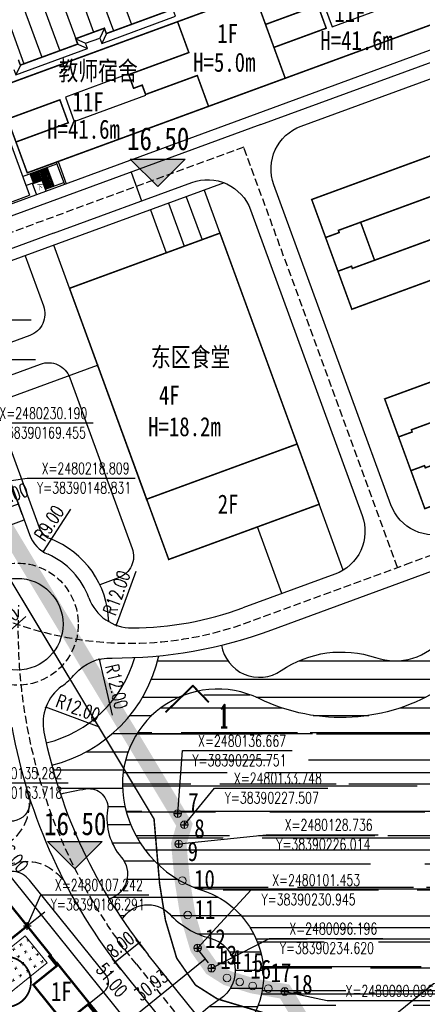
# Model space of a CAD drawing. Extents: x 38389316 to 38391210, y 2479116 to 2480544.
# Tile 46 of 68: x 38390184 to 38390290, y 2480087 to 2480345. Entities that reach past the tile are written whole.
import ezdxf
from ezdxf.enums import TextEntityAlignment as Align

# ---------------------------------------------------------------- set-up
doc = ezdxf.new("R2010")
doc.units = 0
doc.header["$LTSCALE"] = 2
for name, pattern in [('0', [0]), ('CENTER2', [1.125, 0.75, -0.125, 0.125, -0.125]), ('DASH', [0.35, 0.25, -0.1]), ('X2', [10, 8, -2])]:
    doc.linetypes.add(name, pattern=pattern)
doc.layers.get('0').update_dxf_attribs({"linetype": 'CONTINUOUS', "lineweight": 9})
doc.layers.get('Defpoints').update_dxf_attribs({"linetype": 'CONTINUOUS', "lineweight": 9})
for name, color, linetype in [('DIM_COOR', 3, 'CONTINUOUS'), ('DIM_ELEV', 3, 'CONTINUOUS'), ('DIM_SYMB', 3, 'CONTINUOUS'), ('hongxian', 1, 'CONTINUOUS'), ('PUB_TEXT', 7, 'CONTINUOUS'), ('u-road', 4, 'CONTINUOUS'), ('ZJ', 7, 'CONTINUOUS'), ('建筑占地', 3, 'CONTINUOUS'), ('建筑轮廓', 2, 'CONTINUOUS'), ('文字', 7, 'CONTINUOUS'), ('校内道路中线', 1, 'CONTINUOUS'), ('路中线', 7, 'CENTER2'), ('远期建筑', 141, 'CONTINUOUS'), ('远期红线', 30, 'CONTINUOUS'), ('道路', 33, 'CONTINUOUS')]:
    doc.layers.add(name, color=color, linetype=linetype)
for name, color, linetype, lineweight in [('尺寸标注', 7, 'CONTINUOUS', 9), ('屋顶绿化线', 126, 'CONTINUOUS', 9), ('建筑控制线', 6, '0', 9), ('规划坐标', 7, 'CONTINUOUS', 9)]:
    doc.layers.add(name, color=color, linetype=linetype, lineweight=lineweight)
doc.styles.add('-宋体', font='txt', dxfattribs={"width": 0.8})
doc.styles.add('_TCH_DIM', font='SIMPLEX', dxfattribs={"bigfont": 'GBCBIG'})
doc.styles.add('_TCH_LABEL', font='COMPLEX', dxfattribs={"bigfont": 'GBCBIG'})
doc.styles.add('_TCH_LABEL_T3', font='COMPLEX', dxfattribs={"width": 0.705882, "bigfont": 'GBCBIG'})
doc.styles.add('中等线体', font='txt', dxfattribs={"width": 0.8})
doc.styles.add('宋体', font='txt', dxfattribs={"width": 0.8, "height": 8})
doc.dimstyles.new('_TCH_ARCH_M_M&&1', dxfattribs={"dimtxt": 1.275, "dimasz": 0.5, "dimexe": 1.25, "dimexo": 1.5, "dimgap": 0.6125, "dimtad": 1, "dimzin": 1, "dimdsep": 46, "dimtxsty": '_TCH_LABEL_T3', "dimblk": 'ARCHTICK', "dimcen": 0.09, "dimclrt": 7, "dimazin": 2, "dimtfac": 1, "dimtix": 1, "dimtmove": 2, "dimatfit": 3, "dimfxl": 1, "dimtolj": 1, "dimtzin": 0, "dimarcsym": 0})
pattern_1 = [(218.837284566, (31458374325.5, 22143120606.5), (-2232.08987889, 241.01301325), [793.75, -2381.25]), (128.837284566, (31458374265.2, 22143120048.5), (241.01301325, 2232.08987889), [793.75, -2381.25])]

# ---------------------------------------------------------------- blocks, each defined once
blk = doc.blocks.new('_ArchTick')
at = {"color": 0, "linetype": 'ByBlock', "const_width": 0.4}
blk.add_lwpolyline([(-0.5, -0.5), (0.5, 0.5)], dxfattribs=at)
blk = doc.blocks.new('*D94')
at = {"layer": 'Defpoints', "color": 0}
for p in [(38390185.13, 2480106.3), (38390221.91, 2480070.44), (38390217.11, 2480066.57)]:
    blk.add_point(p, dxfattribs=at)
at = {"layer": '尺寸标注', "color": 0, "lineweight": -2}
for p, q in [((38390186.29, 2480107.24), (38390190.9, 2480110.95)), ((38390189.93, 2480110.17), (38390221.91, 2480070.44)), ((38390218.28, 2480067.51), (38390222.88, 2480071.22))]:
    blk.add_line(p, q, dxfattribs=at)
at = {"layer": '尺寸标注', "color": 0, "lineweight": -2, "xscale": 0.5, "yscale": 0.5, "zscale": 0.5}
for p, rotation in [((38390189.93, 2480110.17), 128.8364705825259), ((38390221.91, 2480070.44), 308.8364705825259)]:
    blk.add_blockref('_ArchTick', p, dxfattribs=dict(at, rotation=rotation))
at = {"layer": '尺寸标注', "color": 7, "insert": (38390208.49, 2480093.12), "char_height": 3.5, "attachment_point": 5, "rotation": 308.8365, "style": '_TCH_LABEL_T3'}
blk.add_mtext('\\A1;51.00', dxfattribs=at)
blk = doc.blocks.new('*D95')
at = {"layer": 'Defpoints', "color": 0}
for p in [(38390162.55, 2480134.34), (38390189.93, 2480110.17), (38390185.13, 2480106.3)]:
    blk.add_point(p, dxfattribs=at)
at = {"layer": '尺寸标注', "color": 0, "lineweight": -2}
for p, q in [((38390163.72, 2480135.28), (38390168.33, 2480138.99)), ((38390167.35, 2480138.21), (38390189.93, 2480110.17)), ((38390186.29, 2480107.24), (38390190.9, 2480110.95))]:
    blk.add_line(p, q, dxfattribs=at)
at = {"layer": '尺寸标注', "color": 0, "lineweight": -2, "xscale": 0.5, "yscale": 0.5, "zscale": 0.5}
for p, rotation in [((38390167.35, 2480138.21), 128.8364705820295), ((38390189.93, 2480110.17), 308.8364705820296)]:
    blk.add_blockref('_ArchTick', p, dxfattribs=dict(at, rotation=rotation))
at = {"layer": '尺寸标注', "color": 7, "insert": (38390182.52, 2480125.71), "char_height": 3.5, "attachment_point": 5, "rotation": 308.8365, "style": '_TCH_LABEL_T3'}
blk.add_mtext('\\A1;36.00', dxfattribs=at)
blk = doc.blocks.new('hyvahavb')
at = {"layer": 'DIM_ELEV'}
blk.add_hatch(color=10, dxfattribs=at).paths.add_polyline_path([(-173.18, -4360.83), (-182.18, -4351.83), (-164.18, -4351.83)])
at = {"layer": 'DIM_ELEV', "color": 10}
for p, q in [((-173.18, -4360.83), (-182.18, -4351.83)), ((-182.18, -4351.83), (-164.18, -4351.83)), ((-173.18, -4360.83), (-164.18, -4351.83))]:
    blk.add_line(p, q, dxfattribs=at)
blk = doc.blocks.new('*D137')
at = {"layer": 'Defpoints', "color": 0}
for p in [(38390229.7, 2480102.65), (38390232.97, 2480098.6), (38390205.6, 2480083.25)]:
    blk.add_point(p, dxfattribs=at)
at = {"layer": '尺寸标注', "color": 0, "lineweight": -2}
for p, q in [((38390230.64, 2480101.48), (38390233.75, 2480097.62)), ((38390208.87, 2480079.2), (38390232.97, 2480098.6)), ((38390206.55, 2480082.09), (38390209.65, 2480078.22))]:
    blk.add_line(p, q, dxfattribs=at)
at = {"layer": '尺寸标注', "color": 0, "lineweight": -2, "xscale": 0.5, "yscale": 0.5, "zscale": 0.5}
for p, rotation in [((38390232.97, 2480098.6), 38.83646117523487), ((38390208.87, 2480079.2), 218.8364611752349)]:
    blk.add_blockref('_ArchTick', p, dxfattribs=dict(at, rotation=rotation))
at = {"layer": '尺寸标注', "color": 7, "insert": (38390218.76, 2480091.72), "char_height": 3.5, "attachment_point": 5, "rotation": 38.8365, "style": '_TCH_LABEL_T3'}
blk.add_mtext('\\A1;30.93', dxfattribs=at)
blk = doc.blocks.new('uasiuikahnba')
at = {"layer": '建筑轮廓', "const_width": 0.6, "flags": 128}
for points in [[(0, 138), (0, 134.5), (0.5, 134.5), (0.5, 132.4), (0, 132.4), (0, 128.2), (0.5, 128.2), (0.5, 113.6), (0, 113.6), (0, 113), (8.4, 113), (8.4, 100), (0, 100), (0, 99.5), (0.5, 99.5), (0.5, 96.8), (0, 96.8), (0, 87), (33.6, 87), (33.6, 91.85), (42, 91.85), (42, 87), (75.6, 87), (75.6, 90.5), (75.1, 90.5), (75.1, 92.6), (75.6, 92.6), (75.6, 96.8), (75.1, 96.8), (75.1, 111.4), (75.6, 111.4), (75.6, 112), (67.2, 112), (67.2, 125), (75.6, 125), (75.6, 125.5), (75.1, 125.5), (75.1, 128.2), (75.6, 128.2), (75.6, 138), (42, 138), (42, 133.15), (33.6, 133.15), (33.6, 138)], [(0, 138), (0, 99.5), (0.5, 99.5), (0.5, 96.8), (0, 96.8), (0, 96.8), (0, 96.8), (0, 87), (33.6, 87), (33.6, 91.85), (42, 91.85), (42, 87), (75.6, 87), (75.6, 100), (75.1, 100), (75.1, 111.4), (75.6, 111.4), (75.6, 112), (67.2, 112), (67.2, 125), (75.6, 125), (75.6, 125.5), (75.1, 125.5), (75.1, 128.2), (75.6, 128.2), (75.6, 138), (42, 138), (42, 133.15), (33.6, 133.15), (33.6, 138)], [(46.27, 120.5), (46.27, 125), (20.9, 125), (20.9, 100), (54.7, 100), (54.7, 120.5), (54.7, 120.5), (54.7, 120.5)], [(0, 87), (8.4, 87), (8.4, 51), (0, 51)], [(0, 0), (0, 3.5), (0.5, 3.5), (0.5, 5.6), (0, 5.6), (0, 9.8), (0.5, 9.8), (0.5, 24.4), (0, 24.4), (0, 25), (8.4, 25), (8.4, 38), (0, 38), (0, 38.5), (0.5, 38.5), (0.5, 41.2), (0, 41.2), (0, 51), (33.6, 51), (33.6, 46.15), (42, 46.15), (42, 51), (75.6, 51), (75.6, 47.5), (75.1, 47.5), (75.1, 45.4), (75.6, 45.4), (75.6, 41.2), (75.1, 41.2), (75.1, 26.6), (75.6, 26.6), (75.6, 26), (67.2, 26), (67.2, 13), (75.6, 13), (75.6, 12.5), (75.1, 12.5), (75.1, 9.8), (75.6, 9.8), (75.6, 0), (42, 0), (42, 4.85), (33.6, 4.85), (33.6, 0)], [(0, 0), (0, 38.5), (0.5, 38.5), (0.5, 41.2), (0, 41.2), (0, 41.2), (0, 41.2), (0, 51), (33.6, 51), (33.6, 46.15), (42, 46.15), (42, 51), (75.6, 51), (75.6, 38), (75.1, 38), (75.1, 26.6), (75.6, 26.6), (75.6, 26), (67.2, 26), (67.2, 13), (75.6, 13), (75.6, 12.5), (75.1, 12.5), (75.1, 9.8), (75.6, 9.8), (75.6, 0), (42, 0), (42, 4.85), (33.6, 4.85), (33.6, 0)], [(46.27, 17.5), (46.27, 13), (20.9, 13), (20.9, 38), (54.7, 38), (54.7, 17.5), (54.7, 17.5), (54.7, 17.5)]]:
    blk.add_lwpolyline(points, close=True, dxfattribs=at)
for points in [[(75.6, 125), (75.6, 112)], [(75.6, 26), (75.6, 13)]]:
    blk.add_lwpolyline(points, dxfattribs=at)
blk = doc.blocks.new('A$C27DF3088')
at = {"layer": '远期建筑', "ltscale": 5, "const_width": 0.4, "flags": 128}
for points in [[(0.26, 28.99), (54.53, 48.87), (65.05, 20.14), (10.78, 0.26)], [(0.26, 28.99), (3.9, 19.04), (7.47, 20.34), (7.26, 20.91), (37.5, 31.98), (41.15, 22.03), (10.91, 10.95), (10.7, 11.52), (7.14, 10.21), (10.78, 0.26), (65.05, 20.14), (61.41, 30.09), (57.84, 28.78), (58.05, 28.22), (54.85, 27.05), (53.89, 29.68), (52.58, 29.2), (50.86, 33.89), (52.17, 34.37), (51.21, 37), (54.4, 38.17), (54.61, 37.61), (58.18, 38.92), (54.53, 48.87)], [(13.09, 23.04), (16.73, 13.09), (41.15, 22.03), (37.5, 31.98)]]:
    blk.add_lwpolyline(points, close=True, dxfattribs=at)
blk = doc.blocks.new('*D171')
at = {"layer": 'Defpoints', "color": 0}
for p in [(38390183.68, 2480186.26), (38390174.67, 2480178.33)]:
    blk.add_point(p, dxfattribs=at)
at = {"layer": '尺寸标注', "color": 0, "lineweight": -2}
blk.add_line((38390185.93, 2480188.24), (38390174.67, 2480178.33), dxfattribs=at)
at = {"layer": '尺寸标注', "color": 0, "lineweight": -2, "xscale": 0.5, "yscale": 0.5, "zscale": 0.5, "rotation": 221.3626336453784}
blk.add_blockref('_ArchTick', (38390174.67, 2480178.33), dxfattribs=at)
at = {"layer": '尺寸标注', "color": 7, "insert": (38390178.86, 2480185.68), "char_height": 3.5, "attachment_point": 5, "rotation": 41.3626, "style": '_TCH_LABEL_T3'}
blk.add_mtext('\\A1;R12.00', dxfattribs=at)
blk = doc.blocks.new('*D185')
at = {"layer": 'Defpoints', "color": 0}
for p in [(38390191.19, 2480164.51), (38390202.43, 2480160.33)]:
    blk.add_point(p, dxfattribs=at)
at = {"layer": '尺寸标注', "color": 0, "lineweight": -2}
blk.add_line((38390205.24, 2480159.28), (38390191.19, 2480164.51), dxfattribs=at)
at = {"layer": '尺寸标注', "color": 0, "lineweight": -2, "xscale": 0.5, "yscale": 0.5, "zscale": 0.5, "rotation": 159.6017832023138}
blk.add_blockref('_ArchTick', (38390191.19, 2480164.51), dxfattribs=at)
at = {"layer": '尺寸标注', "color": 7, "insert": (38390199.64, 2480164.3), "char_height": 3.5, "attachment_point": 5, "rotation": 339.6018, "style": '_TCH_LABEL_T3'}
blk.add_mtext('\\A1;R12.00', dxfattribs=at)
blk = doc.blocks.new('*D186')
at = {"layer": 'Defpoints', "color": 0}
for p in [(38390205.27, 2480177.09), (38390207.94, 2480165.4)]:
    blk.add_point(p, dxfattribs=at)
at = {"layer": '尺寸标注', "color": 0, "lineweight": -2}
blk.add_line((38390208.61, 2480162.47), (38390205.27, 2480177.09), dxfattribs=at)
at = {"layer": '尺寸标注', "color": 0, "lineweight": -2, "xscale": 0.5, "yscale": 0.5, "zscale": 0.5, "rotation": 102.8886799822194}
blk.add_blockref('_ArchTick', (38390205.27, 2480177.09), dxfattribs=at)
at = {"layer": '尺寸标注', "color": 7, "insert": (38390209.73, 2480169.91), "char_height": 3.5, "attachment_point": 5, "rotation": 282.8887, "style": '_TCH_LABEL_T3'}
blk.add_mtext('\\A1;R12.00', dxfattribs=at)
blk = doc.blocks.new('*D187')
at = {"layer": 'Defpoints', "color": 0}
for p in [(38390213.72, 2480197.26), (38390209.6, 2480185.99)]:
    blk.add_point(p, dxfattribs=at)
at = {"layer": '尺寸标注', "color": 0, "lineweight": -2}
blk.add_line((38390214.75, 2480200.08), (38390209.6, 2480185.99), dxfattribs=at)
at = {"layer": '尺寸标注', "color": 0, "lineweight": -2, "xscale": 0.5, "yscale": 0.5, "zscale": 0.5, "rotation": 249.9192436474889}
blk.add_blockref('_ArchTick', (38390209.6, 2480185.99), dxfattribs=at)
at = {"layer": '尺寸标注', "color": 7, "insert": (38390209.77, 2480194.45), "char_height": 3.5, "attachment_point": 5, "rotation": 69.9192, "style": '_TCH_LABEL_T3'}
blk.add_mtext('\\A1;R12.00', dxfattribs=at)
blk = doc.blocks.new('*D188')
at = {"layer": 'Defpoints', "color": 0}
for p in [(38390195.38, 2480212.79), (38390190.48, 2480205.24)]:
    blk.add_point(p, dxfattribs=at)
at = {"layer": '尺寸标注', "color": 0, "lineweight": -2}
blk.add_line((38390197.68, 2480216.34), (38390190.48, 2480205.24), dxfattribs=at)
at = {"layer": '尺寸标注', "color": 0, "lineweight": -2, "xscale": 0.5, "yscale": 0.5, "zscale": 0.5, "rotation": 237.0311971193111}
blk.add_blockref('_ArchTick', (38390190.48, 2480205.24), dxfattribs=at)
at = {"layer": '尺寸标注', "color": 7, "insert": (38390192.04, 2480212.71), "char_height": 3.5, "attachment_point": 5, "rotation": 57.0312, "style": '_TCH_LABEL_T3'}
blk.add_mtext('\\A1;R9.00', dxfattribs=at)
blk = doc.blocks.new('*D200')
at = {"layer": 'Defpoints', "color": 0}
for p in [(38390218.02, 2480099.73), (38390209.36, 2480097.73), (38390211.78, 2480094.71)]:
    blk.add_point(p, dxfattribs=at)
at = {"layer": '尺寸标注', "color": 0, "lineweight": -2}
for p, q in [((38390215.59, 2480102.74), (38390209.36, 2480097.73)), ((38390217.08, 2480100.9), (38390214.8, 2480103.72)), ((38390215.59, 2480102.74), (38390215.98, 2480103.06)), ((38390210.84, 2480095.88), (38390208.57, 2480098.7)), ((38390209.36, 2480097.73), (38390208.97, 2480097.41))]:
    blk.add_line(p, q, dxfattribs=at)
at = {"layer": '尺寸标注', "color": 0, "lineweight": -2, "xscale": 0.5, "yscale": 0.5, "zscale": 0.5}
for p, rotation in [((38390215.59, 2480102.74), 218.8372697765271), ((38390209.36, 2480097.73), 38.83726977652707)]:
    blk.add_blockref('_ArchTick', p, dxfattribs=dict(at, rotation=rotation))
at = {"layer": '尺寸标注', "color": 7, "insert": (38390210.75, 2480102.38), "char_height": 3.5, "attachment_point": 5, "rotation": 38.8373, "style": '_TCH_LABEL_T3'}
blk.add_mtext('\\A1;8.00', dxfattribs=at)
blk = doc.blocks.new('*D203')
at = {"layer": 'Defpoints', "color": 0}
for p in [(38390183.98, 2480217.74), (38390185.5, 2480213.58), (38390179.87, 2480211.52)]:
    blk.add_point(p, dxfattribs=at)
at = {"layer": '尺寸标注', "color": 0, "lineweight": -2}
for p, q in [((38390178.35, 2480215.67), (38390183.98, 2480217.74)), ((38390184.99, 2480214.99), (38390183.55, 2480218.91)), ((38390179.35, 2480212.93), (38390177.92, 2480216.85))]:
    blk.add_line(p, q, dxfattribs=at)
at = {"layer": '尺寸标注', "color": 0, "lineweight": -2, "xscale": 0.5, "yscale": 0.5, "zscale": 0.5}
for p, rotation in [((38390183.98, 2480217.74), 20.11781059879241), ((38390178.35, 2480215.67), 200.1178105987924)]:
    blk.add_blockref('_ArchTick', p, dxfattribs=dict(at, rotation=rotation))
at = {"layer": '尺寸标注', "color": 7, "insert": (38390182.86, 2480220.34), "char_height": 3.5, "attachment_point": 5, "rotation": 20.1178, "style": '_TCH_LABEL_T3'}
blk.add_mtext('\\A1;6.00', dxfattribs=at)
blk = doc.blocks.new('*D231')
at = {"layer": 'Defpoints', "color": 0}
for p in [(38390204.74, 2480254.05), (38390204.74, 2480254.04), (38390144.05, 2480231.86)]:
    blk.add_point(p, dxfattribs=at)
at = {"layer": '尺寸标注', "color": 0, "lineweight": -2}
for p, q in [((38390144.05, 2480231.85), (38390204.74, 2480254.04)), ((38390205.25, 2480252.64), (38390205.17, 2480252.87)), ((38390144.57, 2480230.45), (38390144.48, 2480230.68))]:
    blk.add_line(p, q, dxfattribs=at)
at = {"layer": '尺寸标注', "color": 0, "lineweight": -2, "xscale": 0.5, "yscale": 0.5, "zscale": 0.5}
for p, rotation in [((38390204.74, 2480254.04), 20.08500135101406), ((38390144.05, 2480231.85), 200.0850013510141)]:
    blk.add_blockref('_ArchTick', p, dxfattribs=dict(at, rotation=rotation))
at = {"layer": '尺寸标注', "color": 7, "insert": (38390173.45, 2480245.53), "char_height": 3.5, "attachment_point": 5, "rotation": 20.085, "style": '_TCH_LABEL_T3'}
blk.add_mtext('\\A1;64.62', dxfattribs=at)
blk = doc.blocks.new('A$C76C23CDA')
at = {"layer": '屋顶绿化线'}
h = blk.add_hatch(dxfattribs=at)
h.set_pattern_fill('CROSS', color=256, style=0)
h.set_pattern_definition(pattern_1)
h.paths.add_polyline_path([(30200, 134600), (0, 134600), (0, 125000), (30200, 125000)])
h.paths.add_polyline_path([(71900, 134600), (42000, 134600), (42000, 125000), (55800, 125000), (55800, 123400), (71900, 123400)])
h.paths.add_polyline_path([(42000, 87000), (71900, 87000), (71900, 96100), (42000, 96100)])
h.paths.add_polyline_path([(10300, 96100), (30200, 96100), (30200, 87000), (10300, 87000)])
h = blk.add_hatch(dxfattribs=at)
h.set_pattern_fill('CROSS', color=256, style=0)
h.set_pattern_definition(pattern_1)
h.paths.add_polyline_path([(10300, 38500), (30200, 38500), (30200, 47600), (10300, 47600)])
h.paths.add_polyline_path([(42000, 47600), (71900, 47600), (71900, 38500), (42000, 38500)])
edge = h.paths.add_edge_path()
edge.add_line((30200, 0), (0, 0))
edge.add_line((0, 0), (0, 9600))
edge.add_line((0, 9600), (30200, 9600))
edge.add_line((30200, 9600), (30200, 0))
h.paths.add_polyline_path([(71900, 0), (42000, 0), (42000, 9600), (55800, 9600), (55800, 11200), (71900, 11200)])
for points in [[(30200, 134600), (0, 134600), (0, 125000), (30200, 125000)], [(71900, 134600), (42000, 134600), (42000, 125000), (55800, 125000), (55800, 123400), (71900, 123400)], [(10300, 96100), (30200, 96100), (30200, 87000), (10300, 87000)], [(42000, 87000), (71900, 87000), (71900, 96100), (42000, 96100)], [(10300, 38500), (30200, 38500), (30200, 47600), (10300, 47600)], [(42000, 47600), (71900, 47600), (71900, 38500), (42000, 38500)], [(71900, 0), (42000, 0), (42000, 9600), (55800, 9600), (55800, 11200), (71900, 11200)], [(30200, 0), (0, 0), (0, 9600), (30200, 9600)]]:
    blk.add_lwpolyline(points, close=True, dxfattribs=at)

msp = doc.modelspace()

# ---------------------------------------------------------------- hatches: boundary and pattern name
at = {"layer": '远期建筑'}
h = msp.add_hatch(dxfattribs=at)
h.set_pattern_fill('草坪或沼泽', color=104, scale=2, style=0)
h.set_pattern_definition([(0, (2.4, 0.16), (8, 8), [1.2, -0.24, 0.32, -0.24, 1.2, -4.8]), (0, (2, 0.4), (8, 8), [0.8, -0.6, 1.2, -0.6, 0.8, -4]), (0, (4.8, 3.6), (8, 8), [1, -0.4, 1, -5.6]), (0, (0.8, 5.2), (8, 8), [0.4, -0.8, 0.4, -6.4]), (90, (1.6, 5.2), (-8, 8), [0.72, -7.28]), (90, (4, 0.4), (-8, 8), [0.8, -7.2]), (90, (6, 3.6), (-8, 8), [0.8, -7.2]), (45, (5.04, 0.32), (9e-16, 8.00000000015), [0.8, -10.513708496]), (135, (2.96, 0.32), (-8.00000000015, 9e-16), [0.8, -10.513708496]), (63.43494882, (4.8, 0.36), (4e-10, 8), [0.8, -17.088543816]), (75.96375653, (4.4, 0.4), (2.9e-10, 7.9999999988), [0.8, -32.184845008]), (75.96375653, (6.4, 3.6), (2.9e-10, 7.9999999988), [0.64, -32.344845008]), (75.96375653, (1.76, 5.2), (2.9e-10, 7.9999999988), [0.56, -32.424845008]), (104.03624347, (3.6, 0.4), (-2.9e-10, 7.9999999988), [0.8, -32.184845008]), (104.03624347, (5.6, 3.6), (-2.9e-10, 7.9999999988), [0.64, -32.344845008]), (104.03624347, (1.44, 5.2), (-2.9e-10, 7.9999999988), [0.56, -32.424845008]), (116.5650512, (3.2, 0.36), (-3.2e-09, 8), [0.8, -17.0885343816])])
edge = h.paths.add_edge_path()
edge.add_arc((38390076.429, 2480348.853), 6, 19.52619, 121.59433)
edge.add_line((38390073.286, 2480353.964), (38390024.156, 2480323.746))
edge.add_line((38390024.156, 2480323.746), (38390078.224, 2480343.641))
edge.add_line((38390078.224, 2480343.641), (38390083.906, 2480345.722))
edge.add_line((38390083.906, 2480345.722), (38390082.084, 2480350.859))
edge = h.paths.add_edge_path()
edge.add_line((38390160.804, 2480373.889), (38390153.182, 2480394.051))
edge.add_arc((38390158.794, 2480396.172), 6, 117.57112, 200.70941, ccw=False)
edge.add_arc((38390311.44, 2480097.916), 341.049, 110.33303, 117.11141, ccw=False)
edge.add_arc((38390366.022, 2479970.318), 479.711, 106.64768, 111.15049, ccw=False)
edge.add_arc((38390429.665, 2479757.482), 701.858, 103.505191, 106.647683, ccw=False)
edge.add_arc((38392192.089, 2472419.386), 8248.632, 102.676434, 103.5051905, ccw=False)
edge.add_line((38390381.968, 2480466.956), (38390389.747, 2480433.506))
edge.add_line((38390389.747, 2480433.506), (38390344.998, 2480422.831))
edge.add_line((38390344.998, 2480422.831), (38390341.349, 2480422.222))
edge.add_line((38390341.349, 2480422.222), (38390327.798, 2480418.728))
edge.add_line((38390327.798, 2480418.728), (38390297.817, 2480410.998))
edge.add_line((38390297.817, 2480410.998), (38390264.736, 2480401.932))
edge.add_line((38390264.736, 2480401.932), (38390215.555, 2480385.46))
edge.add_line((38390215.555, 2480385.46), (38390216.504, 2480394.295))
edge.add_line((38390216.504, 2480394.295), (38390163.431, 2480374.854))
edge.add_line((38390163.431, 2480374.854), (38390160.804, 2480373.889))
at = {"layer": '道路'}
h = msp.add_hatch(dxfattribs=at)
h.set_pattern_fill('ANSI31', color=256, scale=3, angle=135, style=0)
h.set_pattern_definition([(180, (0, 0), (-9e-16, -4.7625), [])])
h.paths.add_polyline_path([(38390367.305, 2480130.95, -0.3577216), (38390358.351, 2480142.752, 0.2733501), (38390351.174, 2480156.03, -0.8452613), (38390359.97, 2480173.955), (38390356.243, 2480184.13, -0.6219329), (38390311.623, 2480207.194), (38390296.007, 2480201.474, -0.7156425), (38390277.58, 2480177.499, 0.2359936), (38390252.834, 2480174.094, -0.5495159), (38390237.23, 2480180.778, -0.0345167), (38390220.763, 2480177.978, -0.2851525), (38390192.712, 2480149.345, 0.0145096), (38390195.002, 2480141.793, -0.0184335), (38390201.689, 2480143.134, -0.5068346), (38390207.352, 2480137.562, 0.2175596), (38390210.931, 2480125.289, -0.541201), (38390207.776, 2480114.31, 0.011617), (38390211.185, 2480108.99, -0.4971203), (38390223.562, 2480110.38, 0.1387098), (38390234.204, 2480104.07, -0.6548379), (38390236.663, 2480087.982, 0.0575029), (38390231.088, 2480083.493), (38390236.049, 2480077.33, -0.0988813), (38390244.385, 2480081.677, 0.4983365), (38390232.033, 2480116.623, -0.2869354), (38390211.521, 2480140.706, -0.602733), (38390247.059, 2480166.759, 0.2616143), (38390295.089, 2480169.621, -0.2872834), (38390320.95, 2480169.925, -0.1177731), (38390350.436, 2480140.628, -0.4396882), (38390337.037, 2480093.023, 0.2742419), (38390317.15, 2480061.827, -0.6550108), (38390272.978, 2480048.769, -0.1178577), (38390266.151, 2480039.941), (38390278.066, 2480025.142, 0.4142094), (38390294.938, 2480023.32), (38390326.336, 2480048.597, 0.0057634), (38390328.293, 2480050.21, -0.5425735), (38390330.885, 2480069.167, 0.2525635), (38390341.417, 2480083.451, -0.5927394), (38390357.897, 2480089.655, 0.0971661)])
h = msp.add_hatch(dxfattribs=at)
h.set_pattern_fill('AR-RROOF', color=170, scale=8, style=0)
h.set_pattern_definition([(0, (0, 0), (22.352, 10.16), [152.4, -20.32, 50.8, -10.16]), (0, (13.513, 5.08), (-10.16, 13.5128), [30.48, -3.3528, 60.96, -7.62]), (0, (5.08, 8.636), (52.832, 6.8072), [81.28, -14.224, 40.64, -10.16])])
h.paths.add_polyline_path([(38390320.95, 2480169.925, 0.2872834), (38390295.089, 2480169.621, -0.2616143), (38390247.059, 2480166.759, 0.602733), (38390211.521, 2480140.706, 0.2869354), (38390232.033, 2480116.623, -0.4983365), (38390244.385, 2480081.677, -0.3262569), (38390271.004, 2480072.047, -0.2285818), (38390320.475, 2480075.869, -0.1690947), (38390337.037, 2480093.023, 0.4396882), (38390350.436, 2480140.628, 0.1177731)])
h.paths.add_polyline_path([(38390317.15, 2480061.827, -0.072687), (38390319, 2480072.151, 0.2288154), (38390272.955, 2480068.554, -0.215685), (38390272.978, 2480048.769, 0.6550108)])

# ---------------------------------------------------------------- linework, layer by layer
at = {"layer": 'DIM_COOR', "color": 3}
for p, q in [((38390158.067, 2480265.966), (38390187.327, 2480265.966)), ((38390159.299, 2480255.582), (38390188.449, 2480255.582)), ((38390174.357, 2480238.927), (38390203.617, 2480238.927)), ((38390148.831, 2480218.809), (38390186.307, 2480224.513)), ((38390186.307, 2480224.513), (38390214.577, 2480224.513)), ((38390225.751, 2480136.667), (38390226.986, 2480153.145)), ((38390226.986, 2480153.145), (38390255.696, 2480153.145)), ((38390168.178, 2480144.678), (38390196.998, 2480144.678)), ((38390227.507, 2480133.748), (38390235.372, 2480143.339)), ((38390235.372, 2480143.339), (38390265.072, 2480143.339)), ((38390225.751, 2480135.667), (38390225.751, 2480137.667)), ((38390224.751, 2480136.667), (38390226.751, 2480136.667)), ((38390226.507, 2480133.748), (38390228.507, 2480133.748)), ((38390227.507, 2480132.748), (38390227.507, 2480134.748)), ((38390226.014, 2480128.736), (38390248.911, 2480131.147)), ((38390248.911, 2480131.147), (38390278.281, 2480131.147)), ((38390225.014, 2480128.736), (38390227.014, 2480128.736)), ((38390226.014, 2480127.736), (38390226.014, 2480129.736)), ((38390186.291, 2480107.242), (38390189.898, 2480115.429)), ((38390189.898, 2480115.429), (38390218.168, 2480115.429)), ((38390230.945, 2480101.453), (38390245.013, 2480116.717)), ((38390245.013, 2480116.717), (38390274.713, 2480116.717)), ((38390185.291, 2480107.242), (38390187.291, 2480107.242)), ((38390186.291, 2480106.242), (38390186.291, 2480108.242)), ((38390234.62, 2480096.196), (38390249.808, 2480104)), ((38390249.808, 2480104), (38390279.508, 2480104)), ((38390229.945, 2480101.453), (38390231.945, 2480101.453)), ((38390230.945, 2480100.453), (38390230.945, 2480102.453)), ((38390234.62, 2480095.196), (38390234.62, 2480097.196)), ((38390233.62, 2480096.196), (38390235.62, 2480096.196)), ((38390253.79, 2480089.086), (38390253.79, 2480091.086)), ((38390252.79, 2480090.086), (38390254.79, 2480090.086)), ((38390253.79, 2480090.086), (38390264.935, 2480087.704)), ((38390264.935, 2480087.704), (38390294.635, 2480087.704))]:
    msp.add_line(p, q, dxfattribs=at)
at = {"layer": 'DIM_SYMB', "color": 3}
msp.add_lwpolyline([(38390190.739, 2480301.041, 0, 0, 0), (38390194.033, 2480302.252, 0, 0, 0), (38390193.055, 2480304.923, 0, 0, 0), (38390187.505, 2480302.891, 0, 0.467, 0), (38390189.149, 2480303.493, 0, 0, 0)], format="xyseb", dxfattribs=at)
at = {"layer": 'DIM_SYMB', "const_width": 0.5}
msp.add_lwpolyline([(38390222.529, 2480163.175), (38390229.718, 2480170.126), (38390233.888, 2480165.812)], dxfattribs=at)
at = {"layer": 'hongxian', "linetype": 'CENTER2', "ltscale": 10, "const_width": 4, "flags": 128}
msp.add_lwpolyline([(38389966.088, 2480297.513), (38389982.194, 2480307.879), (38390039.804, 2480329.658), (38390097.307, 2480350.05), (38390150.373, 2480261.891), (38390169.455, 2480230.19), (38390225.751, 2480136.667), (38390227.507, 2480133.748), (38390226.014, 2480128.736), (38390226.939, 2480119.097), (38390228.384, 2480110.104), (38390230.945, 2480101.453), (38390234.62, 2480096.196), (38390238.654, 2480093.641), (38390242.015, 2480092.599), (38390245.377, 2480091.557), (38390249.476, 2480090.84), (38390253.79, 2480090.086), (38390269.492, 2480064), (38390280.517, 2480045.682), (38390276.004, 2480043.512), (38390221.513, 2480017.314), (38390188.03, 2480001.17), (38390166.81, 2479990.939), (38390162.41, 2479988.818), (38390159.882, 2479987.599), (38390107.363, 2480052.835), (38390094.042, 2480069.381), (38390061.047, 2480110.365), (38389963.401, 2480231.654), (38389962.261, 2480233.069), (38389954.389, 2480247.06), (38389951.691, 2480262.793), (38389951.791, 2480263.303), (38389953.314, 2480271.057), (38389955.422, 2480281.786), (38389957.697, 2480285.14), (38389959.803, 2480288.246)], close=True, dxfattribs=at)
at = {"layer": 'u-road'}
for p, q in [((38390247.499, 2480317.04), (38390170.409, 2480288.801)), ((38390193.161, 2480288.616), (38390170.625, 2480280.361)), ((38390165.27, 2480268.814), (38390186.926, 2480209.694))]:
    msp.add_line(p, q, dxfattribs=at)
at = {"layer": 'u-road', "flags": 128}
for points in [[(38390247.499, 2480317.039), (38390402.085, 2480373.664)], [(38390176.78, 2480326.066), (38390186.858, 2480298.554)], [(38390167.561, 2480316.346), (38390175.59, 2480294.427), (38390186.858, 2480298.554)], [(38390213.508, 2480304.589), (38390216.26, 2480297.077)], [(38390179.867, 2480211.517), (38390185.51, 2480213.584)]]:
    msp.add_lwpolyline(points, dxfattribs=at)
for points in [[(38390337.125, 2480225.054), (38390297.008, 2480210.36, -0.4142142), (38390281.613, 2480217.501), (38390250.936, 2480301.259, -0.4142038), (38390258.076, 2480316.654), (38390386.467, 2480363.684, -0.4506887), (38390402.283, 2480355.131), (38390422.617, 2480267.58, -0.3786644), (38390415.055, 2480253.597), (38390337.125, 2480225.054)], [(38390193.161, 2480288.616), (38390229.404, 2480301.892, -0.4142226), (38390244.8, 2480294.751), (38390274.101, 2480214.75, -0.4142136), (38390266.96, 2480199.355), (38390242.781, 2480190.499)], [(38390315.347, 2480208.558), (38390315.347, 2480208.558, -0.4142131), (38390353.835, 2480190.705), (38390360.645, 2480172.112, -0.3214483), (38390326.336, 2480048.597), (38390294.938, 2480023.32, -0.4142094), (38390278.066, 2480025.142), (38390218.016, 2480099.729)], [(38390195.399, 2480170.051, 0.0586734), (38390198.842, 2480173.218, -0.231688), (38390208.541, 2480177.38, 0.0885163), (38390250.444, 2480184.786), (38390315.347, 2480208.558)], [(38390211.784, 2480094.713), (38390230.003, 2480072.083, -0.4142079), (38390228.182, 2480055.211), (38390185.653, 2480020.97)]]:
    msp.add_lwpolyline(points, format="xyb", dxfattribs=at)
at = {"layer": 'u-road'}
msp.add_circle((38390183.675, 2480186.255), 12, dxfattribs=at)
for centre, radius, start, end in [((38390195.376, 2480212.79), 9, 200.11781, 246.20359), ((38390183.675, 2480186.255), 20, 20.12421, 66.20359), ((38390213.722, 2480197.265), 12, 200.12421, 270.37885), ((38390213.232, 2480271.263), 86, 270.37885, 290.11604), ((38390202.433, 2480160.329), 12, 125.88601, 191.48378), ((38390323.951, 2480185.016), 144, 190.30566, 218.83722), ((38390323.951, 2480185.016), 136, 191.48378, 218.83722)]:
    msp.add_arc(centre, radius, start, end, dxfattribs=at)
at = {"layer": 'ZJ', "color": 3, "linetype": 'Continuous', "const_width": 0.471}
msp.add_lwpolyline([(38390187.279, 2480092.61, 1), (38390174.103, 2480092.61, 1)], format="xyb", close=True, dxfattribs=at)
at = {"layer": '建筑占地', "color": 6, "flags": 128}
msp.add_lwpolyline([(38390072.845, 2480127.6), (38390104.828, 2480087.874), (38390131, 2480108.945), (38390127.959, 2480112.723), (38390134.502, 2480117.991), (38390137.498, 2480114.269), (38390157.172, 2480130.016), (38390179.748, 2480101.975), (38390160.119, 2480086.171), (38390163.161, 2480082.394), (38390156.618, 2480077.126), (38390153.576, 2480080.904), (38390127.404, 2480059.833), (38390159.387, 2480020.107), (38390185.559, 2480041.178), (38390182.517, 2480044.956), (38390189.06, 2480050.224), (38390192.102, 2480046.446), (38390218.274, 2480067.517), (38390131.733, 2480175.009), (38390105.56, 2480153.938), (38390108.602, 2480150.16), (38390102.059, 2480144.893), (38390099.017, 2480148.671)], close=True, dxfattribs=at)
at = {"layer": '建筑控制线', "linetype": 'X2', "const_width": 0.4, "flags": 128}
msp.add_lwpolyline([(38390099.431, 2480334.888), (38390145.232, 2480258.797), (38390164.314, 2480227.096), (38390219.533, 2480135.252), (38390219.533, 2480135.252), (38390219.533, 2480135.252), (38390220.985, 2480118.334), (38390222.521, 2480108.771), (38390225.469, 2480098.815), (38390230.392, 2480091.771), (38390236.116, 2480088.146), (38390236.116, 2480088.146), (38390250.557, 2480083.822), (38390250.557, 2480083.822), (38390250.557, 2480083.822), (38390264.351, 2480060.906), (38390271.978, 2480048.234), (38390218.91, 2480022.72), (38390185.424, 2480006.575), (38390169.891, 2479999.086)], dxfattribs=at)
at = {"layer": '校内道路中线', "color": 10, "linetype": 'DASH', "ltscale": 4, "flags": 128}
for points in [[(38390243.053, 2480311.151), (38390143.897, 2480274.83)], [(38390283.36, 2480201.102), (38390243.053, 2480311.151)]]:
    msp.add_lwpolyline(points, dxfattribs=at)
for points in [[(38390285.426, 2480201.858), (38390313.971, 2480212.314, -0.4142131), (38390357.591, 2480192.081), (38390364.401, 2480173.488, -0.3214483), (38390328.844, 2480045.481), (38390284.984, 2480010.17)], [(38390092.746, 2480170.578, -0.2588968), (38390183.599, 2480186.282, 0.1733572), (38390244.185, 2480186.753), (38390285.426, 2480201.858)], [(38390214.9, 2480097.221, -0.1826172), (38390184.09, 2480191.268, -687151.2950243)], [(38390214.9, 2480097.221), (38390389.398, 2479880.479, -0.4142177), (38390386.968, 2479857.982), (38390334.309, 2479815.588, -0.4142136), (38390311.813, 2479818.017, -0.4142136)]]:
    msp.add_lwpolyline(points, format="xyb", dxfattribs=at)
at = {"layer": '校内道路中线', "color": 10, "linetype": 'DASH', "ltscale": 4}
msp.add_circle((38390183.675, 2480186.255), 16, dxfattribs=at)
at = {"layer": '规划坐标', "color": 7, "linetype": 'Continuous'}
for centre in [(38390225.751, 2480136.667), (38390227.507, 2480133.748), (38390226.014, 2480128.736), (38390226.939, 2480119.097), (38390228.384, 2480110.104), (38390230.945, 2480101.453), (38390234.62, 2480096.196), (38390238.654, 2480093.641), (38390242.015, 2480092.599), (38390245.377, 2480091.557), (38390249.476, 2480090.84), (38390253.79, 2480090.086)]:
    msp.add_circle(centre, 1, dxfattribs=at)
at = {"layer": '路中线', "color": 8, "ltscale": 20, "flags": 128}
msp.add_lwpolyline([(38389856.807, 2479741.203), (38390378.674, 2480161.342)], dxfattribs=at)
at = {"layer": '远期建筑', "ltscale": 5, "flags": 128}
for points in [[(38390182.79, 2480331.462), (38390183.306, 2480330.053), (38390202.086, 2480336.935), (38390201.57, 2480338.343), (38390205.326, 2480339.719), (38390205.842, 2480338.311), (38390225.184, 2480345.399), (38390224.668, 2480346.807), (38390242.884, 2480353.482), (38390243.401, 2480352.07), (38390264.058, 2480359.637), (38390263.542, 2480361.048), (38390286.641, 2480369.509)], [(38390206.517, 2480342.289), (38390205.326, 2480339.719)], [(38390199.006, 2480339.529), (38390201.571, 2480338.339)], [(38390207.033, 2480340.88), (38390205.842, 2480338.311)], [(38390199.52, 2480338.124), (38390202.086, 2480336.935)], [(38390184.496, 2480332.619), (38390183.306, 2480330.054)]]:
    msp.add_lwpolyline(points, dxfattribs=at)
at = {"layer": '远期建筑', "ltscale": 5, "const_width": 0.4, "flags": 128}
msp.add_lwpolyline([(38390183.979, 2480334.03), (38390184.496, 2480332.619), (38390199.52, 2480338.124), (38390199.004, 2480339.533), (38390206.516, 2480342.285), (38390207.032, 2480340.877), (38390222.618, 2480346.588), (38390222.102, 2480347.997), (38390244.074, 2480356.048), (38390244.591, 2480354.636), (38390261.493, 2480360.827), (38390260.976, 2480362.239), (38390285.953, 2480371.387)], dxfattribs=at)
for points in [[(38390245.796, 2480351.346), (38390245.796, 2480351.346), (38390248.754, 2480343.27), (38390262.463, 2480348.291), (38390264.664, 2480342.282), (38390250.955, 2480337.261), (38390253.913, 2480329.185), (38390301.426, 2480346.588), (38390298.468, 2480354.663), (38390284.947, 2480349.711), (38390284.053, 2480352.152), (38390281.799, 2480351.327), (38390280.492, 2480354.895), (38390296.267, 2480360.673), (38390293.309, 2480368.748)], [(38390245.796, 2480351.346), (38390178.189, 2480326.581), (38390186.305, 2480304.422), (38390253.913, 2480329.184)], [(38390178.188, 2480326.584), (38390178.188, 2480326.584), (38390181.146, 2480318.509), (38390194.855, 2480323.53), (38390197.056, 2480317.52), (38390183.347, 2480312.499), (38390186.304, 2480304.424), (38390233.818, 2480321.826), (38390230.86, 2480329.902), (38390217.338, 2480324.949), (38390216.444, 2480327.39), (38390214.191, 2480326.565), (38390212.884, 2480330.133), (38390228.659, 2480335.911), (38390225.701, 2480343.986)], [(38390197.376, 2480274.187), (38390217.569, 2480218.963), (38390257.04, 2480233.422), (38390236.815, 2480288.634)], [(38390197.378, 2480274.188), (38390223.381, 2480203.201), (38390262.819, 2480217.647), (38390236.815, 2480288.634)]]:
    msp.add_lwpolyline(points, close=True, dxfattribs=at)
at = {"layer": '远期建筑', "ltscale": 5, "flags": 128}
for points in [[(38390266.235, 2480342.646), (38390285.015, 2480349.524), (38390284.052, 2480352.154), (38390281.798, 2480351.328), (38390280.422, 2480355.084), (38390263.896, 2480349.031)], [(38390198.627, 2480317.883), (38390217.407, 2480324.761), (38390216.444, 2480327.39), (38390214.191, 2480326.565), (38390212.815, 2480330.321), (38390196.289, 2480324.268)]]:
    msp.add_lwpolyline(points, close=True, dxfattribs=at)
at = {"layer": '远期红线', "color": 222, "linetype": 'CENTER2', "ltscale": 10, "const_width": 2.5, "flags": 128}
msp.add_lwpolyline([(38390460.026, 2480129.721), (38390436.345, 2480231.684), (38390423.718, 2480286.049), (38390423.362, 2480287.582), (38390422.694, 2480290.456), (38390395.053, 2480409.468), (38390390.854, 2480427.544), (38390389.747, 2480433.506), (38390344.998, 2480422.831), (38390341.349, 2480422.222), (38390327.798, 2480418.728), (38390297.817, 2480410.998), (38390264.736, 2480401.932), (38390215.555, 2480385.46), (38390214.975, 2480387.191), (38390216.504, 2480394.295), (38390163.431, 2480374.854), (38390097.019, 2480350.528), (38390150.373, 2480261.891), (38390169.455, 2480230.19), (38390227.507, 2480133.749), (38390226.014, 2480128.736), (38390226.939, 2480119.097), (38390228.384, 2480110.104), (38390230.945, 2480101.453), (38390234.62, 2480096.196), (38390238.654, 2480093.641), (38390242.015, 2480092.599), (38390245.377, 2480091.557), (38390249.476, 2480090.84), (38390253.79, 2480090.086), (38390269.492, 2480064), (38390280.517, 2480045.682), (38390276.004, 2480043.512), (38390221.513, 2480017.314), (38390188.03, 2480001.17), (38390166.81, 2479990.939), (38390162.41, 2479988.818), (38390159.882, 2479987.599), (38390322.242, 2479785.928), (38390498.512, 2479959.141), (38390497.51, 2479968.333), (38390495.146, 2479978.512), (38390482.053, 2480034.885), (38390465.988, 2480104.051), (38390465.469, 2480106.288)], close=True, dxfattribs=at)
at = {"layer": '道路'}
for p, q in [((38390237.889, 2480301.805), (38390171.657, 2480277.544)), ((38390168.087, 2480269.846), (38390189.427, 2480211.589))]:
    msp.add_line(p, q, dxfattribs=at)
at = {"layer": '道路', "flags": 128}
for points in [[(38390198.402, 2480355.713), (38390203.699, 2480341.253)], [(38390204.128, 2480354.62), (38390208.91, 2480341.565)], [(38390208.823, 2480356.339), (38390213.604, 2480343.285)], [(38390189.013, 2480352.273), (38390194.825, 2480336.404)], [(38390193.707, 2480353.993), (38390199.52, 2480338.124)], [(38390185.348, 2480347.74), (38390190.131, 2480334.684)], [(38390180.653, 2480346.021), (38390185.436, 2480332.964)], [(38390185.069, 2480303.437), (38390194.083, 2480306.739)], [(38390193.911, 2480307.21), (38390186.305, 2480304.424)], [(38390190.436, 2480302.74), (38390189.576, 2480305.088)], [(38390190.718, 2480302.844), (38390189.858, 2480305.191)], [(38390191, 2480302.947), (38390190.14, 2480305.294)], [(38390191.281, 2480303.05), (38390190.421, 2480305.397)], [(38390191.563, 2480303.153), (38390190.703, 2480305.501)], [(38390191.845, 2480303.256), (38390190.985, 2480305.604)], [(38390192.126, 2480303.359), (38390191.266, 2480305.707)], [(38390192.477, 2480303.275), (38390191.548, 2480305.81)], [(38390193.911, 2480307.21), (38390196.044, 2480301.387)], [(38390194.38, 2480307.382), (38390196.513, 2480301.559)], [(38390185.929, 2480301.089), (38390192.408, 2480303.463)], [(38390187.901, 2480301.812), (38390187.041, 2480304.159)], [(38390188.183, 2480301.915), (38390187.323, 2480304.262)], [(38390188.464, 2480302.018), (38390187.604, 2480304.365)], [(38390187.688, 2480301.521), (38390192.477, 2480303.275)], [(38390188.746, 2480302.121), (38390187.886, 2480304.469)], [(38390189.028, 2480302.224), (38390188.168, 2480304.572)], [(38390189.309, 2480302.328), (38390188.45, 2480304.675)], [(38390189.591, 2480302.431), (38390188.731, 2480304.778)], [(38390189.873, 2480302.534), (38390189.013, 2480304.881)], [(38390190.154, 2480302.637), (38390189.295, 2480304.985)], [(38390191.365, 2480300.205), (38390190.505, 2480302.553)], [(38390191.647, 2480300.308), (38390190.787, 2480302.656)], [(38390191.928, 2480300.411), (38390191.068, 2480302.759)], [(38390192.21, 2480300.515), (38390191.35, 2480302.862)], [(38390192.492, 2480300.618), (38390191.632, 2480302.965)], [(38390192.773, 2480300.721), (38390191.913, 2480303.068)], [(38390193.055, 2480300.824), (38390192.195, 2480303.172)], [(38390193.337, 2480300.927), (38390192.477, 2480303.275)], [(38390187.619, 2480301.708), (38390188.72, 2480298.704)], [(38390191.255, 2480299.632), (38390190.223, 2480302.449)], [(38390191.083, 2480300.102), (38390195.872, 2480301.856)], [(38390232.689, 2480299.9), (38390236.815, 2480288.634)], [(38390227.994, 2480298.18), (38390232.121, 2480286.914)], [(38390218.605, 2480294.741), (38390222.731, 2480283.475)], [(38390223.299, 2480296.461), (38390227.426, 2480285.195)], [(38390197.378, 2480274.188), (38390193.259, 2480285.457)], [(38390269.131, 2480200.408), (38390262.817, 2480217.646)], [(38390253.069, 2480194.267), (38390246.671, 2480211.732)]]:
    msp.add_lwpolyline(points, dxfattribs=at)
for points in [[(38390303.558, 2480340.769), (38390170.598, 2480292.065, -0.4142136), (38390162.9, 2480295.636), (38390156.777, 2480312.351)], [(38390185.743, 2480282.704), (38390190.557, 2480269.56, -0.4142136), (38390186.987, 2480261.862), (38390172.901, 2480256.703)], [(38390175.653, 2480249.191), (38390189.739, 2480254.351, -0.4142136), (38390197.436, 2480250.78), (38390213.808, 2480206.084, -0.4142136), (38390210.238, 2480198.387), (38390205.336, 2480196.591)], [(38390237.23, 2480180.778, 0.5495159), (38390252.834, 2480174.094, -0.2359936), (38390277.58, 2480177.499, 0.7156425), (38390296.007, 2480201.474)], [(38390272.978, 2480048.769, 0.6550108), (38390317.15, 2480061.827, -0.2742419), (38390337.037, 2480093.023, 0.4396882), (38390350.436, 2480140.628, 0.1177731), (38390320.95, 2480169.925, 0.2872834), (38390295.089, 2480169.621, -0.2616143), (38390247.059, 2480166.759, 0.602733), (38390211.521, 2480140.706, 0.2869354), (38390232.033, 2480116.623, -0.4983365), (38390244.385, 2480081.677)], [(38390186.784, 2480141.179), (38390186.784, 2480141.179, -0.8309457), (38390178.126, 2480136.521), (38390158.64, 2480160.726, -0.4142095), (38390159.095, 2480164.944), (38390166.527, 2480170.927)], [(38390195.002, 2480141.793, -0.0184335), (38390201.689, 2480143.134, -0.5068346), (38390207.352, 2480137.562, 0.2175596), (38390210.931, 2480125.289, -0.541201), (38390207.776, 2480114.31, 0.1658017)], [(38390202.596, 2480086.99), (38390206.491, 2480090.126, 0.4142095), (38390206.946, 2480094.344), (38390186.879, 2480119.27, 0.4142176), (38390178.443, 2480120.181), (38390176.884, 2480118.926)], [(38390211.185, 2480108.99, -0.4971203), (38390223.562, 2480110.38, 0.1387098), (38390234.204, 2480104.07, -0.6548379), (38390236.663, 2480087.982, 0.0575029), (38390231.088, 2480083.493, 2.1806348)]]:
    msp.add_lwpolyline(points, format="xyb", dxfattribs=at)
at = {"layer": '道路', "color": 3, "linetype": 'DASH', "ltscale": 5, "flags": 128}
for points in [[(38390148.044, 2480102.126), (38390182.381, 2480129.77, 0.3070369), (38390186.324, 2480142.648), (38390186.324, 2480142.648)], [(38390150.553, 2480099.011), (38390178.487, 2480121.5, -0.4715925), (38390196.623, 2480117.758), (38390196.623, 2480117.758)]]:
    msp.add_lwpolyline(points, format="xyb", dxfattribs=at)
at = {"layer": '道路'}
for centre, radius, start, end in [((38390194.121, 2480213.308), 5, 200.11781, 248.8867), ((38390183.675, 2480186.255), 24, 1.55086, 68.8867), ((38390183.675, 2480186.255), 32, 283.72249, 344.15008), ((38390183.675, 2480186.255), 38, 283.75713, 347.41966)]:
    msp.add_arc(centre, radius, start, end, dxfattribs=at)

# ---------------------------------------------------------------- block references
at = {"layer": 'DIM_ELEV', "color": 10, "xscale": 0.8, "yscale": 0.8, "zscale": 0.8}
msp.add_blockref('hyvahavb', (38390359.055, 2483789.467), dxfattribs=at)
at = {"layer": 'DIM_ELEV', "color": 10, "xscale": 0.8, "yscale": 0.8, "zscale": 0.8, "rotation": 6.55795981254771e-06}
msp.add_blockref('hyvahavb', (38390337.314, 2483610.841), dxfattribs=at)
at = {"layer": '屋顶绿化线', "xscale": 0.001, "yscale": 0.001, "zscale": 0.001, "rotation": 38.83728439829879}
msp.add_blockref('A$C76C23CDA', (38390159.645, 2480022.498), dxfattribs=at)
at = {"layer": '建筑轮廓', "xscale": -1, "rotation": 38.83726970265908}
msp.add_blockref('uasiuikahnba', (38390218.274, 2480067.517), dxfattribs=at)
at = {"layer": '道路', "color": 6, "rotation": 5.489694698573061e-05}
for p in [(38390260.597, 2480268.448), (38390279.72, 2480216.24)]:
    msp.add_blockref('A$C27DF3088', p, dxfattribs=at)

# ---------------------------------------------------------------- texts
at = {"layer": 'DIM_ELEV', "color": 10, "style": '-宋体', "width": 0.8}
for p in [(38390212.45, 2480310.357), (38390190.709, 2480131.016)]:
    msp.add_text('16.50', height=6, rotation=0.00001, dxfattribs=at).set_placement(p)
at = {"layer": 'PUB_TEXT', "color": 7}
for s, height, style, width, p in [('下', 1.329, '宋体', 0.8, (38390188.9, 2480299.985)), ('X=2480230.190', 2.975, '_TCH_DIM', 0.705882, (38390179.017, 2480239.977)), ('Y=38390169.455', 2.975, '_TCH_DIM', 0.705882, (38390177.017, 2480234.902)), ('1', 5.95, '_TCH_LABEL', 0.705882, (38390236.043, 2480159.21)), ('X=2480136.667', 2.975, '_TCH_DIM', 0.705882, (38390231.096, 2480154.195)), ('Y=38390225.751', 2.975, '_TCH_DIM', 0.705882, (38390229.596, 2480149.12)), ('X=2480133.748', 2.975, '_TCH_DIM', 0.705882, (38390240.472, 2480144.389)), ('Y=38390227.507', 2.975, '_TCH_DIM', 0.705882, (38390238.072, 2480139.314)), ('X=2480128.736', 2.975, '_TCH_DIM', 0.705882, (38390253.781, 2480132.197)), ('Y=38390226.014', 2.975, '_TCH_DIM', 0.705882, (38390251.581, 2480127.122)), ('X=2480101.453', 2.975, '_TCH_DIM', 0.705882, (38390250.513, 2480117.767)), ('Y=38390230.945', 2.975, '_TCH_DIM', 0.705882, (38390247.713, 2480112.692)), ('X=2480096.196', 2.975, '_TCH_DIM', 0.705882, (38390255.008, 2480105.05)), ('Y=38390234.620', 2.975, '_TCH_DIM', 0.705882, (38390252.508, 2480099.975)), ('X=2480090.086', 2.975, '_TCH_DIM', 0.705882, (38390269.735, 2480088.754))]:
    msp.add_text(s, height=height, rotation=0.00001, dxfattribs=dict(at, style=style, width=width)).set_placement(p)
at = {"layer": 'PUB_TEXT', "color": 7, "style": '_TCH_DIM', "width": 0.705882}
for s, p in [('X=2480218.809', (38390190.077, 2480225.563)), ('Y=38390148.831', (38390188.877, 2480220.488)), ('X=2480135.282', (38390172.398, 2480145.728)), ('Y=38390163.718', (38390170.798, 2480140.653)), ('X=2480107.242', (38390193.568, 2480116.479)), ('Y=38390186.291', (38390192.468, 2480111.404))]:
    msp.add_text(s, height=2.975, dxfattribs=at).set_placement(p)
at = {"layer": '文字', "style": '中等线体', "width": 0.8}
for s, p in [('11F', (38390266.786, 2480343.878)), ('1F', (38390236.094, 2480338.417)), ('H=41.6m', (38390263.11, 2480336.571)), ('H=5.0m', (38390229.786, 2480330.875)), ('教师宿舍', (38390194.469, 2480328.63)), ('11F', (38390198.155, 2480320.484)), ('H=41.6m', (38390191.535, 2480313.356)), ('H=18.2m', (38390217.992, 2480235.472)), ('1F', (38390192.525, 2480087.64))]:
    msp.add_text(s, height=5, dxfattribs=at).set_placement(p)
for s, p in [('东区食堂', (38390218.73, 2480253.686)), ('4F', (38390220.807, 2480243.703)), ('2F', (38390236.233, 2480215.193))]:
    msp.add_text(s, height=5, rotation=0.00001, dxfattribs=at).set_placement(p)
at = {"layer": '规划坐标', "color": 7, "linetype": 'Continuous', "style": '宋体', "width": 0.8}
for s, p in [('7', (38390229.863, 2480139.602)), ('8', (38390231.456, 2480132.704)), ('9', (38390229.702, 2480126.703)), ('10', (38390232.753, 2480119.4)), ('11', (38390232.883, 2480111.574)), ('12', (38390235.607, 2480103.948)), ('13', (38390238.567, 2480099.629)), ('14', (38390239.627, 2480098.475)), ('15', (38390245.489, 2480097.663)), ('16', (38390247.494, 2480095.882)), ('17', (38390252.796, 2480095.036)), ('18', (38390258.365, 2480091.964))]:
    msp.add_text(s, height=5, dxfattribs=at).set_placement(p, align=Align.MIDDLE)

# ---------------------------------------------------------------- dimensions: what is measured, and where the dimension line sits
at = {"layer": '尺寸标注', "color": 3}
for p1, p2, distance, picture, middle in [((38390144.05, 2480231.861), (38390204.739, 2480254.051), -0.008, '*D231', (38390173.453, 2480245.531)), ((38390218.016, 2480099.729), (38390211.785, 2480094.712), -3.871, '*D200', (38390210.749, 2480102.378))]:
    dim = msp.add_aligned_dim(p1=p1, p2=p2, distance=distance, dimstyle='_TCH_ARCH_M_M&&1', override={"dimtxt": 3.5, "dimgap": 1}, dxfattribs=at)
    dim.commit()
    dim.dimension.update_dxf_attribs({"geometry": picture, "text_midpoint": middle})
for base, p1, p2, angle, picture, middle in [((38390183.98, 2480217.736), (38390179.867, 2480211.517), (38390185.502, 2480213.581), 20.11781, '*D203', (38390182.859, 2480220.34)), ((38390189.928, 2480110.166), (38390162.55, 2480134.341), (38390185.125, 2480106.3), 308.83647, '*D95', (38390182.519, 2480125.707)), ((38390221.91, 2480070.44), (38390185.125, 2480106.3), (38390217.107, 2480066.574), 308.83647, '*D94', (38390208.489, 2480093.119)), ((38390232.965, 2480098.597), (38390205.605, 2480083.254), (38390229.701, 2480102.653), 38.83646, '*D137', (38390218.761, 2480091.719))]:
    dim = msp.add_linear_dim(base=base, p1=p1, p2=p2, angle=angle, dimstyle='_TCH_ARCH_M_M&&1', override={"dimtxt": 3.5, "dimgap": 1}, dxfattribs=at)
    dim.commit()
    dim.dimension.update_dxf_attribs({"geometry": picture, "text_midpoint": middle, "dimtype": 129})
for center, mpoint, picture, middle in [((38390195.376, 2480212.79), (38390190.479, 2480205.239), '*D188', (38390194.352, 2480211.21)), ((38390213.722, 2480197.265), (38390209.602, 2480185.994), '*D187', (38390212.348, 2480193.508)), ((38390183.675, 2480186.255), (38390174.669, 2480178.325), '*D171', (38390180.673, 2480183.612)), ((38390207.942, 2480165.395), (38390205.265, 2480177.093), '*D186', (38390207.05, 2480169.295)), ((38390202.433, 2480160.329), (38390191.185, 2480164.512), '*D185', (38390198.684, 2480161.723))]:
    dim = msp.add_radius_dim(center=center, mpoint=mpoint, dimstyle='_TCH_ARCH_M_M&&1', override={"dimtxt": 3.5, "dimexe": 3, "dimexo": 3, "dimgap": 1, "dimtmove": 0}, dxfattribs=at)
    dim.commit()
    dim.dimension.update_dxf_attribs({"geometry": picture, "text_midpoint": middle, "dimtype": 132})

doc.saveas('drawing.dxf')
